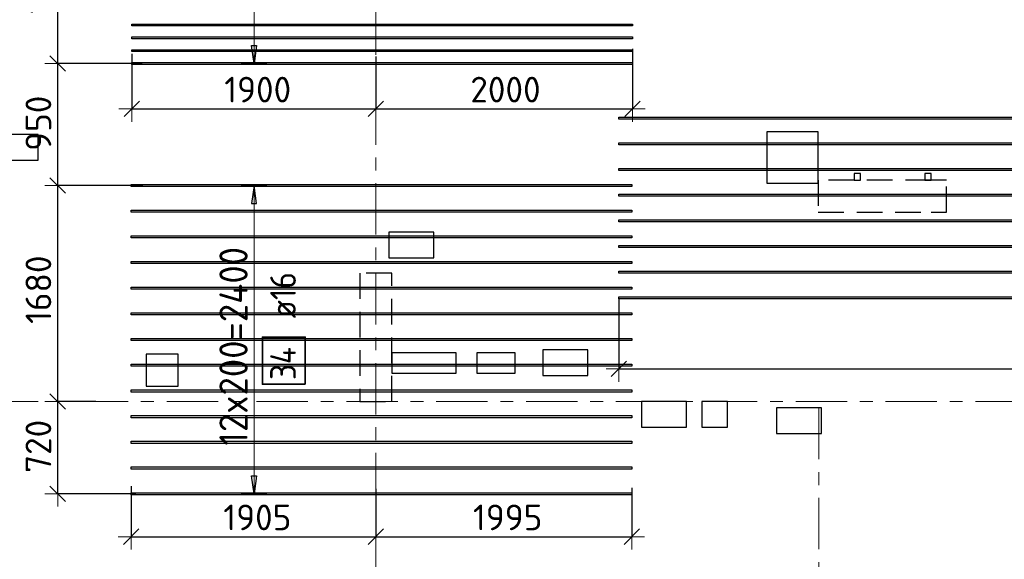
# Model space of a CAD drawing. Header units: metres. Extents: x -38 to 100, y -15 to 19.
# Tile 31 of 63: x 48.73 to 56.4, y 7.77 to 11.97. Entities that reach past the tile are written whole.
import ezdxf

# ---------------------------------------------------------------- set-up
doc = ezdxf.new("R2010")
doc.units = ezdxf.units.M
doc.header["$PDMODE"] = 65
for name, pattern in [('______11', [0.5, 0.4, -0.05, 0, -0.05]), ('______2', [0.27, 0.2, -0.07]), ('______5', [1.1, 0.8, -0.1, 0.1, -0.1])]:
    doc.linetypes.add(name, pattern=pattern)
for name, color, linetype, lineweight in [('XR$2$Осевая линия (1)', 7, '______5', 13), ('XR$3$Перекрытие (1)', 7, 'Continuous', 35), ('XR$3$Размерная линия (1)', 7, 'Continuous', 13), ('XR$5$Стена (1)', 7, 'Continuous', 35)]:
    doc.layers.add(name, color=color, linetype=linetype, lineweight=lineweight)
doc.layers.add('XR$3$Арм.стержн.Доп. Арм верхн.зоны Х', color=7, linetype='Continuous', lineweight=35, true_color=0x8c8cff)
doc.styles.add('ISOCPEUR', font='txt')
doc.dimstyles.new('DIMSTYLE_3', dxfattribs={"dimtxt": 0.2, "dimasz": 0.2, "dimexe": 0, "dimexo": 0, "dimgap": 0.1, "dimtad": 2, "dimdec": 0, "dimlfac": 1000, "dimrnd": 5, "dimzin": 12, "dimdsep": 46, "dimtxsty": 'ISOCPEUR', "dimblk1": 'ALL_ML_STRICH', "dimblk2": 'ALL_ML_STRICH', "dimsah": 1, "dimcen": 0, "dimclrd": 7, "dimclre": 256, "dimclrt": 7, "dimadec": 0, "dimazin": 0, "dimtfac": 1, "dimtdec": 0, "dimtix": 1, "dimtmove": 2, "dimatfit": 3, "dimfxl": 0, "dimtzin": 0, "dimlwd": 0, "dimlwe": -3, "dimarcsym": 0})

# ---------------------------------------------------------------- blocks, each defined once
blk = doc.blocks.new('ALL_ML_STRICH')
at = {"color": 0, "linetype": 'ByBlock', "lineweight": -2}
for p, q in [((0, -0.5), (0, 0.5)), ((-1, 0), (0.5, 0)), ((-0.3, -0.3), (0.3, 0.3))]:
    blk.add_line(p, q, dxfattribs=at)
blk = doc.blocks.new('*D194')
at = {"layer": 'DEFPOINTS', "color": 7, "linetype": 'Continuous', "lineweight": 13, "transparency": 33554687}
for p in [(49.3392, 9), (49.0209, 8.2823), (49.6501, 8.2823)]:
    blk.add_point(p, dxfattribs=at)
at = {"layer": 'XR$3$Размерная линия (1)', "color": 9, "linetype": 'Continuous', "lineweight": -2, "true_color": 0xc7c7c7, "transparency": 33554687}
for p, q in [((49.3192, 9), (49.0209, 9)), ((49.6301, 8.2823), (49.0209, 8.2823))]:
    blk.add_line(p, q, dxfattribs=at)
at = {"layer": 'XR$3$Размерная линия (1)', "color": 7, "linetype": 'Continuous', "lineweight": -2, "transparency": 33554687}
blk.add_line((49.0209, 8.2823), (49.0209, 9), dxfattribs=at)
at = {"layer": 'XR$3$Размерная линия (1)', "color": 7, "linetype": 'Continuous', "lineweight": 13, "transparency": 33554687, "xscale": 0.2, "yscale": 0.2, "zscale": 0.2}
for p, rotation in [((49.0209, 9), 90), ((49.0209, 8.2823), 270)]:
    blk.add_blockref('ALL_ML_STRICH', p, dxfattribs=dict(at, rotation=rotation))
at = {"layer": 'XR$3$Размерная линия (1)', "color": 7, "linetype": 'Continuous', "lineweight": 13, "transparency": 33554687, "insert": (48.8709, 8.6511), "char_height": 0.2, "width": 0.6, "attachment_point": 5, "rotation": 90, "style": 'ISOCPEUR'}
blk.add_mtext('\\A1;{720}', dxfattribs=at)
blk = doc.blocks.new('*D195')
at = {"layer": 'DEFPOINTS', "color": 7, "linetype": 'Continuous', "lineweight": 13, "transparency": 33554687}
for p in [(49.7044, 10.6823), (49.0209, 9), (49.3392, 9)]:
    blk.add_point(p, dxfattribs=at)
at = {"layer": 'XR$3$Размерная линия (1)', "color": 9, "linetype": 'Continuous', "lineweight": -2, "true_color": 0xc7c7c7, "transparency": 33554687}
for p, q in [((49.6844, 10.6823), (49.0209, 10.6823)), ((49.3192, 9), (49.0209, 9))]:
    blk.add_line(p, q, dxfattribs=at)
at = {"layer": 'XR$3$Размерная линия (1)', "color": 7, "linetype": 'Continuous', "lineweight": -2, "transparency": 33554687}
blk.add_line((49.0209, 9), (49.0209, 10.6823), dxfattribs=at)
at = {"layer": 'XR$3$Размерная линия (1)', "color": 7, "linetype": 'Continuous', "lineweight": 13, "transparency": 33554687, "xscale": 0.2, "yscale": 0.2, "zscale": 0.2}
for p, rotation in [((49.0209, 10.6823), 90), ((49.0209, 9), 270)]:
    blk.add_blockref('ALL_ML_STRICH', p, dxfattribs=dict(at, rotation=rotation))
at = {"layer": 'XR$3$Размерная линия (1)', "color": 7, "linetype": 'Continuous', "lineweight": 13, "transparency": 33554687, "insert": (48.8709, 9.8711), "char_height": 0.2, "width": 0.8, "attachment_point": 5, "rotation": 90, "style": 'ISOCPEUR'}
blk.add_mtext('\\A1;{1680}', dxfattribs=at)
blk = doc.blocks.new('*D196')
at = {"layer": 'DEFPOINTS', "color": 7, "linetype": 'Continuous', "lineweight": 13, "transparency": 33554687}
for p in [(49.6993, 11.6326), (49.0209, 10.6823), (49.7044, 10.6823)]:
    blk.add_point(p, dxfattribs=at)
at = {"layer": 'XR$3$Размерная линия (1)', "color": 9, "linetype": 'Continuous', "lineweight": -2, "true_color": 0xc7c7c7, "transparency": 33554687}
for p, q in [((49.6793, 11.6326), (49.0209, 11.6326)), ((49.6844, 10.6823), (49.0209, 10.6823))]:
    blk.add_line(p, q, dxfattribs=at)
at = {"layer": 'XR$3$Размерная линия (1)', "color": 7, "linetype": 'Continuous', "lineweight": -2, "transparency": 33554687}
blk.add_line((49.0209, 10.6823), (49.0209, 11.6326), dxfattribs=at)
at = {"layer": 'XR$3$Размерная линия (1)', "color": 7, "linetype": 'Continuous', "lineweight": 13, "transparency": 33554687, "xscale": 0.2, "yscale": 0.2, "zscale": 0.2}
for p, rotation in [((49.0209, 11.6326), 90), ((49.0209, 10.6823), 270)]:
    blk.add_blockref('ALL_ML_STRICH', p, dxfattribs=dict(at, rotation=rotation))
at = {"layer": 'XR$3$Размерная линия (1)', "color": 7, "linetype": 'Continuous', "lineweight": 13, "transparency": 33554687, "insert": (48.8709, 11.1675), "char_height": 0.2, "width": 0.6, "attachment_point": 5, "rotation": 90, "style": 'ISOCPEUR'}
blk.add_mtext('\\A1;{950}', dxfattribs=at)
blk = doc.blocks.new('*D197')
at = {"layer": 'DEFPOINTS', "color": 7, "linetype": 'Continuous', "lineweight": 13, "transparency": 33554687}
for p in [(49.3312, 12.8), (49.0209, 11.6326), (49.6993, 11.6326)]:
    blk.add_point(p, dxfattribs=at)
at = {"layer": 'XR$3$Размерная линия (1)', "color": 9, "linetype": 'Continuous', "lineweight": -2, "true_color": 0xc7c7c7, "transparency": 33554687}
for p, q in [((49.3112, 12.8), (49.0209, 12.8)), ((49.6793, 11.6326), (49.0209, 11.6326))]:
    blk.add_line(p, q, dxfattribs=at)
at = {"layer": 'XR$3$Размерная линия (1)', "color": 7, "linetype": 'Continuous', "lineweight": -2, "transparency": 33554687}
blk.add_line((49.0209, 11.6326), (49.0209, 12.8), dxfattribs=at)
at = {"layer": 'XR$3$Размерная линия (1)', "color": 7, "linetype": 'Continuous', "lineweight": 13, "transparency": 33554687, "xscale": 0.2, "yscale": 0.2, "zscale": 0.2}
for p, rotation in [((49.0209, 12.8), 90), ((49.0209, 11.6326), 270)]:
    blk.add_blockref('ALL_ML_STRICH', p, dxfattribs=dict(at, rotation=rotation))
at = {"layer": 'XR$3$Размерная линия (1)', "color": 7, "linetype": 'Continuous', "lineweight": 13, "transparency": 33554687, "insert": (48.8709, 12.2663), "char_height": 0.2, "width": 0.8, "attachment_point": 5, "rotation": 90, "style": 'ISOCPEUR'}
blk.add_mtext('\\A1;{1165}', dxfattribs=at)
blk = doc.blocks.new('*D199')
at = {"layer": 'DEFPOINTS', "color": 7, "linetype": 'Continuous', "lineweight": 13, "transparency": 33554687}
for p in [(49.5985, 11.7272), (51.5, 11.7066), (49.5985, 11.2794)]:
    blk.add_point(p, dxfattribs=at)
at = {"layer": 'XR$3$Размерная линия (1)', "color": 9, "linetype": 'Continuous', "lineweight": -2, "true_color": 0xc7c7c7, "transparency": 33554687}
for p, q in [((49.5985, 11.7072), (49.5985, 11.2794)), ((51.5, 11.6866), (51.5, 11.2794))]:
    blk.add_line(p, q, dxfattribs=at)
at = {"layer": 'XR$3$Размерная линия (1)', "color": 7, "linetype": 'Continuous', "lineweight": -2, "transparency": 33554687}
blk.add_line((49.5985, 11.2794), (51.5, 11.2794), dxfattribs=at)
at = {"layer": 'XR$3$Размерная линия (1)', "color": 7, "linetype": 'Continuous', "lineweight": 13, "transparency": 33554687, "xscale": 0.2, "yscale": 0.2, "zscale": 0.2, "rotation": 180}
blk.add_blockref('ALL_ML_STRICH', (49.5985, 11.2794), dxfattribs=at)
at = {"layer": 'XR$3$Размерная линия (1)', "color": 7, "linetype": 'Continuous', "lineweight": 13, "transparency": 33554687, "xscale": 0.2, "yscale": 0.2, "zscale": 0.2}
blk.add_blockref('ALL_ML_STRICH', (51.5, 11.2794), dxfattribs=at)
at = {"layer": 'XR$3$Размерная линия (1)', "color": 7, "linetype": 'Continuous', "lineweight": 13, "transparency": 33554687, "insert": (50.5792, 11.4294), "char_height": 0.2, "width": 0.8, "attachment_point": 5, "style": 'ISOCPEUR'}
blk.add_mtext('\\A1;{1900}', dxfattribs=at)
blk = doc.blocks.new('*D200')
at = {"layer": 'DEFPOINTS', "color": 7, "linetype": 'Continuous', "lineweight": 13, "transparency": 33554687}
for p in [(53.4985, 11.7682), (51.5, 11.7066), (51.5, 11.2794)]:
    blk.add_point(p, dxfattribs=at)
at = {"layer": 'XR$3$Размерная линия (1)', "color": 9, "linetype": 'Continuous', "lineweight": -2, "true_color": 0xc7c7c7, "transparency": 33554687}
for p, q in [((53.4985, 11.7482), (53.4985, 11.2794)), ((51.5, 11.6866), (51.5, 11.2794))]:
    blk.add_line(p, q, dxfattribs=at)
at = {"layer": 'XR$3$Размерная линия (1)', "color": 7, "linetype": 'Continuous', "lineweight": -2, "transparency": 33554687}
blk.add_line((51.5, 11.2794), (53.4985, 11.2794), dxfattribs=at)
at = {"layer": 'XR$3$Размерная линия (1)', "color": 7, "linetype": 'Continuous', "lineweight": 13, "transparency": 33554687, "xscale": 0.2, "yscale": 0.2, "zscale": 0.2, "rotation": 180}
blk.add_blockref('ALL_ML_STRICH', (51.5, 11.2794), dxfattribs=at)
at = {"layer": 'XR$3$Размерная линия (1)', "color": 7, "linetype": 'Continuous', "lineweight": 13, "transparency": 33554687, "xscale": 0.2, "yscale": 0.2, "zscale": 0.2}
blk.add_blockref('ALL_ML_STRICH', (53.4985, 11.2794), dxfattribs=at)
at = {"layer": 'XR$3$Размерная линия (1)', "color": 7, "linetype": 'Continuous', "lineweight": 13, "transparency": 33554687, "insert": (52.5092, 11.4294), "char_height": 0.2, "width": 0.8, "attachment_point": 5, "style": 'ISOCPEUR'}
blk.add_mtext('\\A1;{2000}', dxfattribs=at)
blk = doc.blocks.new('*D201')
at = {"layer": 'DEFPOINTS', "color": 7, "linetype": 'Continuous', "lineweight": 13, "transparency": 33554687}
for p in [(49.5926, 8.3619), (51.5, 8.34), (49.5926, 7.9477)]:
    blk.add_point(p, dxfattribs=at)
at = {"layer": 'XR$3$Размерная линия (1)', "color": 9, "linetype": 'Continuous', "lineweight": -2, "true_color": 0xc7c7c7, "transparency": 33554687}
for p, q in [((49.5926, 8.3419), (49.5926, 7.9477)), ((51.5, 8.32), (51.5, 7.9477))]:
    blk.add_line(p, q, dxfattribs=at)
at = {"layer": 'XR$3$Размерная линия (1)', "color": 7, "linetype": 'Continuous', "lineweight": -2, "transparency": 33554687}
blk.add_line((49.5926, 7.9477), (51.5, 7.9477), dxfattribs=at)
at = {"layer": 'XR$3$Размерная линия (1)', "color": 7, "linetype": 'Continuous', "lineweight": 13, "transparency": 33554687, "xscale": 0.2, "yscale": 0.2, "zscale": 0.2, "rotation": 180}
blk.add_blockref('ALL_ML_STRICH', (49.5926, 7.9477), dxfattribs=at)
at = {"layer": 'XR$3$Размерная линия (1)', "color": 7, "linetype": 'Continuous', "lineweight": 13, "transparency": 33554687, "xscale": 0.2, "yscale": 0.2, "zscale": 0.2}
blk.add_blockref('ALL_ML_STRICH', (51.5, 7.9477), dxfattribs=at)
at = {"layer": 'XR$3$Размерная линия (1)', "color": 7, "linetype": 'Continuous', "lineweight": 13, "transparency": 33554687, "insert": (50.5763, 8.0977), "char_height": 0.2, "width": 0.8, "attachment_point": 5, "style": 'ISOCPEUR'}
blk.add_mtext('\\A1;{1905}', dxfattribs=at)
blk = doc.blocks.new('*D202')
at = {"layer": 'DEFPOINTS', "color": 7, "linetype": 'Continuous', "lineweight": 13, "transparency": 33554687}
for p in [(51.5, 8.34), (53.4926, 8.3485), (51.5, 7.9477)]:
    blk.add_point(p, dxfattribs=at)
at = {"layer": 'XR$3$Размерная линия (1)', "color": 9, "linetype": 'Continuous', "lineweight": -2, "true_color": 0xc7c7c7, "transparency": 33554687}
for p, q in [((51.5, 8.32), (51.5, 7.9477)), ((53.4926, 8.3285), (53.4926, 7.9477))]:
    blk.add_line(p, q, dxfattribs=at)
at = {"layer": 'XR$3$Размерная линия (1)', "color": 7, "linetype": 'Continuous', "lineweight": -2, "transparency": 33554687}
blk.add_line((51.5, 7.9477), (53.4926, 7.9477), dxfattribs=at)
at = {"layer": 'XR$3$Размерная линия (1)', "color": 7, "linetype": 'Continuous', "lineweight": 13, "transparency": 33554687, "xscale": 0.2, "yscale": 0.2, "zscale": 0.2, "rotation": 180}
blk.add_blockref('ALL_ML_STRICH', (51.5, 7.9477), dxfattribs=at)
at = {"layer": 'XR$3$Размерная линия (1)', "color": 7, "linetype": 'Continuous', "lineweight": 13, "transparency": 33554687, "xscale": 0.2, "yscale": 0.2, "zscale": 0.2}
blk.add_blockref('ALL_ML_STRICH', (53.4926, 7.9477), dxfattribs=at)
at = {"layer": 'XR$3$Размерная линия (1)', "color": 7, "linetype": 'Continuous', "lineweight": 13, "transparency": 33554687, "insert": (52.5263, 8.0977), "char_height": 0.2, "width": 0.8, "attachment_point": 5, "style": 'ISOCPEUR'}
blk.add_mtext('\\A1;{1995}', dxfattribs=at)
blk = doc.blocks.new('*D203')
at = {"layer": 'DEFPOINTS', "color": 7, "linetype": 'Continuous', "lineweight": 13, "transparency": 33554687}
for p in [(61.1933, 9.8899), (53.3933, 9.8169), (53.3933, 9.2547)]:
    blk.add_point(p, dxfattribs=at)
at = {"layer": 'XR$3$Размерная линия (1)', "color": 9, "linetype": 'Continuous', "lineweight": -2, "true_color": 0xc7c7c7, "transparency": 33554687}
for p, q in [((61.1933, 9.8699), (61.1933, 9.2547)), ((53.3933, 9.7969), (53.3933, 9.2547))]:
    blk.add_line(p, q, dxfattribs=at)
at = {"layer": 'XR$3$Размерная линия (1)', "color": 7, "linetype": 'Continuous', "lineweight": -2, "transparency": 33554687}
blk.add_line((53.3933, 9.2547), (61.1933, 9.2547), dxfattribs=at)
at = {"layer": 'XR$3$Размерная линия (1)', "color": 7, "linetype": 'Continuous', "lineweight": 13, "transparency": 33554687, "xscale": 0.2, "yscale": 0.2, "zscale": 0.2, "rotation": 180}
blk.add_blockref('ALL_ML_STRICH', (53.3933, 9.2547), dxfattribs=at)
at = {"layer": 'XR$3$Размерная линия (1)', "color": 7, "linetype": 'Continuous', "lineweight": 13, "transparency": 33554687, "xscale": 0.2, "yscale": 0.2, "zscale": 0.2}
blk.add_blockref('ALL_ML_STRICH', (61.1933, 9.2547), dxfattribs=at)
at = {"layer": 'XR$3$Размерная линия (1)', "color": 7, "linetype": 'Continuous', "lineweight": 13, "transparency": 33554687, "insert": (57.3033, 9.4047), "char_height": 0.2, "width": 0.8, "attachment_point": 5, "style": 'ISOCPEUR'}
blk.add_mtext('\\A1;{7800}', dxfattribs=at)

msp = doc.modelspace()

# ---------------------------------------------------------------- linework, layer by layer
at = {"layer": 'XR$2$Осевая линия (1)', "color": 253, "linetype": '______11', "lineweight": 13, "true_color": 0xa0a0a0, "transparency": 33554687}
for p, q in [((51.5, 6.8), (51.5, 18.35)), ((-2.63, 9), (62.6, 9)), ((54.95, -2.65), (54.95, 8.98))]:
    msp.add_line(p, q, dxfattribs=at)
at = {"layer": 'XR$3$Арм.стержн.Доп. Арм верхн.зоны Х', "color": 7, "linetype": 'Continuous', "lineweight": 13, "transparency": 33554687}
for p, q in [((50.5507, 11.6326), (50.5507, 14.0326)), ((50.5507, 11.6326), (50.5507, 11.6326)), ((50.5507, 10.6823), (50.5507, 10.6823)), ((50.5507, 8.2823), (50.5507, 10.6823)), ((50.5507, 8.2823), (50.5507, 8.2823))]:
    msp.add_line(p, q, dxfattribs=at)
at = {"layer": 'XR$3$Арм.стержн.Доп. Арм верхн.зоны Х', "color": 7, "linetype": 'Continuous', "lineweight": 25, "transparency": 33554687}
for p, q in [((50.5507, 11.6326), (50.5307, 11.7726)), ((50.5307, 11.7726), (50.5707, 11.7726)), ((50.5707, 11.7726), (50.5507, 11.6326)), ((50.5507, 10.6823), (50.5307, 10.5423)), ((50.5707, 10.5423), (50.5507, 10.6823)), ((50.5307, 10.5423), (50.5707, 10.5423)), ((50.5507, 8.2823), (50.5307, 8.4223)), ((50.5307, 8.4223), (50.5707, 8.4223)), ((50.5707, 8.4223), (50.5507, 8.2823))]:
    msp.add_line(p, q, dxfattribs=at)
at = {"layer": 'XR$3$Арм.стержн.Доп. Арм верхн.зоны Х', "color": 253, "linetype": 'Continuous', "lineweight": -3, "true_color": 0xa0a0a0, "transparency": 33554687}
for p, q in [((50.5507, 11.6326), (50.4507, 11.6326)), ((50.5507, 11.6326), (50.6507, 11.6326)), ((50.5507, 10.6823), (50.4507, 10.6823)), ((50.5507, 10.6823), (50.6507, 10.6823)), ((50.5507, 8.2823), (50.4507, 8.2823)), ((50.5507, 8.2823), (50.6507, 8.2823))]:
    msp.add_line(p, q, dxfattribs=at)
at = {"layer": 'XR$3$Арм.стержн.Доп. Арм верхн.зоны Х', "color": 7, "linetype": 'Continuous', "lineweight": 25, "transparency": 33554687}
for points in [[(53.4985, 11.9256), (49.5985, 11.9256), (49.5985, 11.9396), (53.4985, 11.9396), (53.4985, 11.9256)], [(53.4985, 11.8256), (49.5985, 11.8256), (49.5985, 11.8396), (53.4985, 11.8396), (53.4985, 11.8256)], [(53.4985, 11.7256), (49.5985, 11.7256), (49.5985, 11.7396), (53.4985, 11.7396), (53.4985, 11.7256)], [(53.4985, 11.6256), (49.5985, 11.6256), (49.5985, 11.6396), (53.4985, 11.6396), (53.4985, 11.6256)], [(61.1933, 11.1999), (53.3933, 11.1999), (53.3933, 11.2159), (61.1933, 11.2159), (61.1933, 11.1999)], [(61.1933, 10.9999), (53.3933, 10.9999), (53.3933, 11.0159), (61.1933, 11.0159), (61.1933, 10.9999)], [(61.1933, 10.7999), (53.3933, 10.7999), (53.3933, 10.8159), (61.1933, 10.8159), (61.1933, 10.7999)], [(53.4926, 10.6743), (49.5926, 10.6743), (49.5926, 10.6903), (53.4926, 10.6903), (53.4926, 10.6743)], [(61.1933, 10.5999), (53.3933, 10.5999), (53.3933, 10.6159), (61.1933, 10.6159), (61.1933, 10.5999)], [(53.4926, 10.4743), (49.5926, 10.4743), (49.5926, 10.4903), (53.4926, 10.4903), (53.4926, 10.4743)], [(61.1933, 10.3999), (53.3933, 10.3999), (53.3933, 10.4159), (61.1933, 10.4159), (61.1933, 10.3999)], [(53.4926, 10.2743), (49.5926, 10.2743), (49.5926, 10.2903), (53.4926, 10.2903), (53.4926, 10.2743)], [(61.1933, 10.1999), (53.3933, 10.1999), (53.3933, 10.2159), (61.1933, 10.2159), (61.1933, 10.1999)], [(53.4926, 10.0743), (49.5926, 10.0743), (49.5926, 10.0903), (53.4926, 10.0903), (53.4926, 10.0743)], [(61.1933, 9.9999), (53.3933, 9.9999), (53.3933, 10.0159), (61.1933, 10.0159), (61.1933, 9.9999)], [(53.4926, 9.8743), (49.5926, 9.8743), (49.5926, 9.8903), (53.4926, 9.8903), (53.4926, 9.8743)], [(61.1933, 9.7999), (53.3933, 9.7999), (53.3933, 9.8159), (61.1933, 9.8159), (61.1933, 9.7999)], [(53.4926, 9.6743), (49.5926, 9.6743), (49.5926, 9.6903), (53.4926, 9.6903), (53.4926, 9.6743)], [(53.4926, 9.4743), (49.5926, 9.4743), (49.5926, 9.4903), (53.4926, 9.4903), (53.4926, 9.4743)], [(53.4926, 9.2743), (49.5926, 9.2743), (49.5926, 9.2903), (53.4926, 9.2903), (53.4926, 9.2743)], [(53.4926, 9.0743), (49.5926, 9.0743), (49.5926, 9.0903), (53.4926, 9.0903), (53.4926, 9.0743)], [(53.4926, 8.8743), (49.5926, 8.8743), (49.5926, 8.8903), (53.4926, 8.8903), (53.4926, 8.8743)], [(53.4926, 8.6743), (49.5926, 8.6743), (49.5926, 8.6903), (53.4926, 8.6903), (53.4926, 8.6743)], [(53.4926, 8.4743), (49.5926, 8.4743), (49.5926, 8.4903), (53.4926, 8.4903), (53.4926, 8.4743)], [(53.4926, 8.2743), (49.5926, 8.2743), (49.5926, 8.2903), (53.4926, 8.2903), (53.4926, 8.2743)]]:
    msp.add_lwpolyline(points, dxfattribs=at)
at = {"layer": 'XR$3$Арм.стержн.Доп. Арм верхн.зоны Х', "color": 7, "linetype": 'Continuous', "lineweight": 35, "transparency": 33554687}
msp.add_lwpolyline([(50.9498, 9.1348), (50.9498, 9.5015), (50.6165, 9.5015), (50.6165, 9.1348), (50.9498, 9.1348)], dxfattribs=at)
at = {"layer": 'XR$3$Перекрытие (1)', "color": 7, "linetype": 'Continuous', "lineweight": 25, "transparency": 33554687}
for p, q in [((48.87, 11.08), (48.52, 11.08)), ((48.87, 10.88), (48.87, 11.08)), ((54.545, 11.1), (54.545, 10.7)), ((54.945, 11.1), (54.545, 11.1)), ((54.945, 10.7), (54.945, 11.1)), ((48.52, 10.88), (48.87, 10.88)), ((55.225, 10.775), (55.225, 10.725)), ((55.275, 10.775), (55.225, 10.775)), ((55.275, 10.725), (55.275, 10.775)), ((55.775, 10.775), (55.775, 10.725)), ((55.825, 10.775), (55.775, 10.775)), ((55.825, 10.725), (55.825, 10.775)), ((54.545, 10.7), (54.945, 10.7)), ((55.225, 10.725), (55.275, 10.725)), ((55.775, 10.725), (55.825, 10.725)), ((51.6, 10.32), (51.6, 10.12)), ((51.95, 10.32), (51.6, 10.32)), ((51.95, 10.12), (51.95, 10.32)), ((51.6, 10.12), (51.95, 10.12)), ((49.71, 9.37), (49.71, 9.12)), ((49.96, 9.37), (49.71, 9.37)), ((49.96, 9.12), (49.96, 9.37)), ((51.625, 9.38), (51.625, 9.22)), ((52.125, 9.38), (51.625, 9.38)), ((52.125, 9.22), (52.125, 9.38)), ((52.285, 9.38), (52.285, 9.22)), ((52.585, 9.38), (52.285, 9.38)), ((52.585, 9.22), (52.585, 9.38)), ((52.8, 9.4019), (52.8, 9.2019)), ((53.15, 9.4019), (52.8, 9.4019)), ((53.15, 9.2019), (53.15, 9.4019)), ((51.625, 9.22), (52.125, 9.22)), ((52.285, 9.22), (52.585, 9.22)), ((52.8, 9.2019), (53.15, 9.2019)), ((49.71, 9.12), (49.96, 9.12)), ((53.57, 9), (53.57, 8.8)), ((53.92, 9), (53.57, 9)), ((53.92, 8.8), (53.92, 9)), ((54.04, 9), (54.04, 8.8)), ((54.24, 9), (54.04, 9)), ((54.24, 8.8), (54.24, 9)), ((54.62, 8.95), (54.62, 8.75)), ((54.97, 8.95), (54.62, 8.95)), ((54.97, 8.75), (54.97, 8.95)), ((53.57, 8.8), (53.92, 8.8)), ((54.04, 8.8), (54.24, 8.8)), ((54.62, 8.75), (54.97, 8.75))]:
    msp.add_line(p, q, dxfattribs=at)
at = {"layer": 'XR$5$Стена (1)', "color": 253, "linetype": '______2', "lineweight": -3, "true_color": 0xa0a0a0, "transparency": 33554687}
for p, q in [((55.825, 10.725), (54.945, 10.725)), ((54.945, 10.725), (54.945, 10.475)), ((55.945, 10.725), (55.825, 10.725)), ((55.945, 10.475), (55.945, 10.725)), ((54.945, 10.475), (55.825, 10.475)), ((55.825, 10.475), (55.945, 10.475)), ((51.375, 10), (51.375, 9)), ((51.625, 10), (51.375, 10)), ((51.625, 9), (51.625, 10)), ((51.375, 9), (51.625, 9))]:
    msp.add_line(p, q, dxfattribs=at)

# ---------------------------------------------------------------- texts
at = {"layer": 'XR$3$Арм.стержн.Доп. Арм верхн.зоны Х', "color": 7, "linetype": 'Continuous', "lineweight": 13, "transparency": 33554687, "insert": (50.5007, 8.6573), "char_height": 0.22, "width": 1.775242, "attachment_point": 7, "rotation": 90, "style": 'ISOCPEUR'}
msp.add_mtext('\\W0.95;12x200=2400', dxfattribs=at)
at = {"layer": 'XR$3$Арм.стержн.Доп. Арм верхн.зоны Х', "color": 7, "linetype": 'Continuous', "lineweight": 25, "transparency": 33554687, "char_height": 0.2, "attachment_point": 7, "rotation": 90, "style": 'ISOCPEUR'}
for s, insert, width in [('\\W0.89; ø16 ', (50.8765, 9.5348), 0.749105), ('\\W0.88;34', (50.8765, 9.1681), 0.387995)]:
    msp.add_mtext(s, dxfattribs=dict(at, insert=insert, width=width))

# ---------------------------------------------------------------- dimensions: what is measured, and where the dimension line sits
at = {"layer": 'XR$3$Размерная линия (1)', "color": 7, "linetype": 'Continuous', "lineweight": 13, "transparency": 33554687}
for base, p1, p2, picture, middle in [((49.0209, 12.8), (49.6793, 11.6326), (49.3112, 12.8), '*D197', (48.8709, 12.2663)), ((49.0209, 11.6326), (49.6844, 10.6823), (49.6793, 11.6326), '*D196', (48.8709, 11.1675)), ((49.0209, 10.6823), (49.3192, 9), (49.6844, 10.6823), '*D195', (48.8709, 9.8711)), ((49.0209, 9), (49.6301, 8.2823), (49.3192, 9), '*D194', (48.8709, 8.6511))]:
    dim = msp.add_linear_dim(base=base, p1=p1, p2=p2, angle=90, dimstyle='DIMSTYLE_3', override={"dimpost": '<>', "dimclrd": 7, "dimclre": 9, "dimclrt": 7, "dimlwd": 0, "dimlwe": 65533}, dxfattribs=at)
    dim.commit()
    dim.dimension.update_dxf_attribs({"geometry": picture, "text_midpoint": middle, "dimtype": 160})
for base, p1, p2, picture, middle in [((53.49848, 11.2794), (51.5, 11.68664), (53.49848, 11.74821), '*D200', (52.50924, 11.4294)), ((51.5, 11.2794), (49.59848, 11.70716), (51.5, 11.68664), '*D199', (50.57924, 11.4294)), ((61.1933, 9.2547), (53.3933, 9.7969), (61.1933, 9.8699), '*D203', (57.3033, 9.4047)), ((51.5, 7.9477), (49.5926, 8.3419), (51.5, 8.32), '*D201', (50.5763, 8.0977)), ((53.4926, 7.9477), (51.5, 8.32), (53.4926, 8.3285), '*D202', (52.5263, 8.0977))]:
    dim = msp.add_linear_dim(base=base, p1=p1, p2=p2, dimstyle='DIMSTYLE_3', override={"dimpost": '<>', "dimclrd": 7, "dimclre": 9, "dimclrt": 7, "dimlwd": 0, "dimlwe": 65533}, dxfattribs=at)
    dim.commit()
    dim.dimension.update_dxf_attribs({"geometry": picture, "text_midpoint": middle, "dimtype": 160})

doc.saveas('drawing.dxf')
